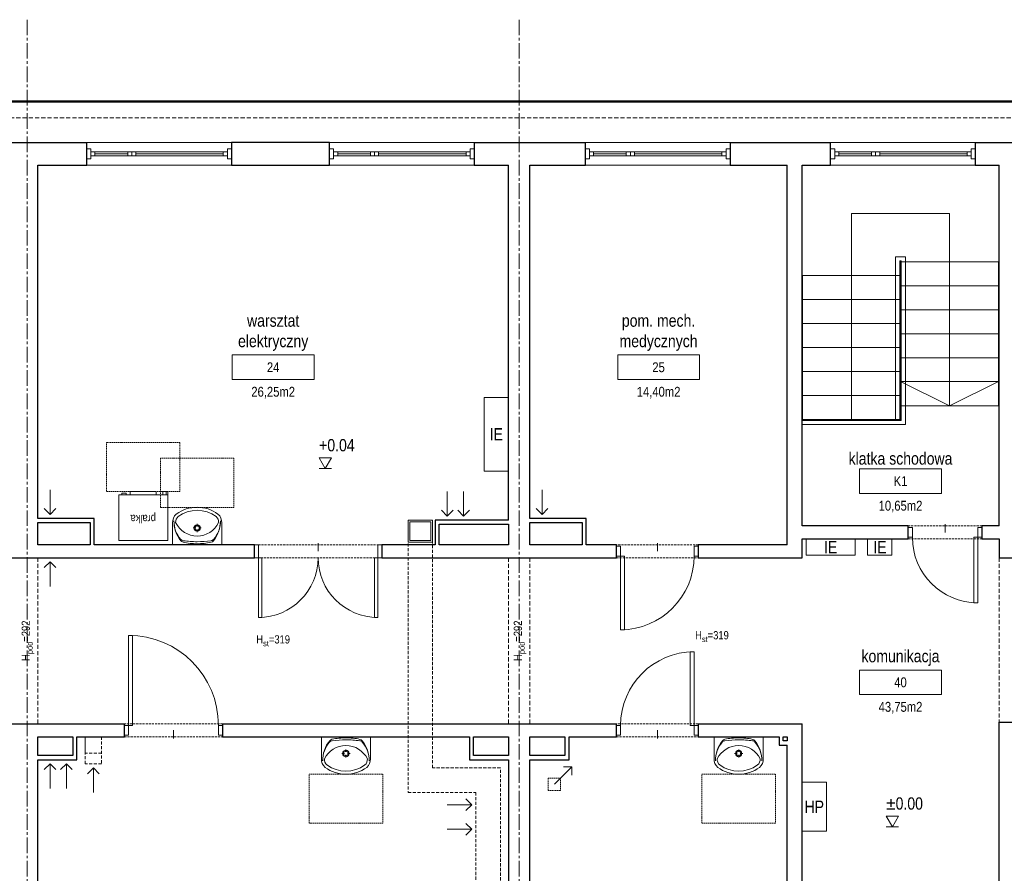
# Model space of a CAD drawing. Header units: millimetres. Extents: x 58673 to 77132, y 78327 to 116111.
# Tile 9 of 61: x 70455 to 71659, y 81087 to 82131. Entities that reach past the tile are written whole.
import ezdxf
from ezdxf.enums import TextEntityAlignment as Align

# ---------------------------------------------------------------- set-up
doc = ezdxf.new("R2010")
doc.units = ezdxf.units.MM
doc.header["$MEASUREMENT"] = 0
for name, pattern in [('_xref_ACAD-LSN_dyspozytornia_PW_rzuty_14$0$CENTER2', [28.575, 19.05, -3.175, 3.175, -3.175]), ('_xref_ACAD-LSN_dyspozytornia_PW_rzuty_14$0$DASHED', [19.05, 12.7, -6.35]), ('_xref_ACAD-LSN_dyspozytornia_PW_rzuty_14$0$HIDDEN2', [4.7625, 3.175, -1.5875])]:
    doc.linetypes.add(name, pattern=pattern)
doc.layers.get('0').update_dxf_attribs({"lineweight": 9})
doc.layers.get('Defpoints').update_dxf_attribs({"lineweight": 9})
for name, color, linetype, lineweight in [('_xref_ACAD-LSN_dyspozytornia_PW_rzuty_14$0$A drzwi płytowe', 250, 'Continuous', 9), ('_xref_ACAD-LSN_dyspozytornia_PW_rzuty_14$0$A hydrant', 250, 'Continuous', 13), ('_xref_ACAD-LSN_dyspozytornia_PW_rzuty_14$0$A koty architektura', 250, 'Continuous', 9), ('_xref_ACAD-LSN_dyspozytornia_PW_rzuty_14$0$A opis', 250, 'Continuous', 13), ('_xref_ACAD-LSN_dyspozytornia_PW_rzuty_14$0$A opis pom', 250, 'Continuous', 9), ('_xref_ACAD-LSN_dyspozytornia_PW_rzuty_14$0$A opis pom pow', 250, 'Continuous', 9), ('_xref_ACAD-LSN_dyspozytornia_PW_rzuty_14$0$A opis technologia', 250, 'Continuous', 13), ('_xref_ACAD-LSN_dyspozytornia_PW_rzuty_14$0$A widok', 250, 'Continuous', 9), ('_xref_ACAD-LSN_dyspozytornia_PW_rzuty_14$0$A widok wyżej', 250, '_xref_ACAD-LSN_dyspozytornia_PW_rzuty_14$0$DASHED', 9), ('_xref_ACAD-LSN_dyspozytornia_PW_rzuty_14$0$A wyposazenie sanitarne', 250, 'Continuous', 9), ('_xref_ACAD-LSN_dyspozytornia_PW_rzuty_14$0$A zakres', 250, 'Continuous', 13), ('_xref_ACAD-LSN_dyspozytornia_PW_rzuty_14$0$A-Glaz', 250, 'Continuous', 9), ('_xref_ACAD-LSN_dyspozytornia_PW_rzuty_14$0$A-Wall', 250, 'Continuous', 25), ('_xref_ACAD-LSN_dyspozytornia_PW_rzuty_14$0$IE tablice rozdzielcze', 250, 'Continuous', 9), ('_xref_ACAD-LSN_dyspozytornia_PW_rzuty_14$0$IS kanaly wentylacyjne', 250, '_xref_ACAD-LSN_dyspozytornia_PW_rzuty_14$0$DASHED', 9), ('_xref_ACAD-LSN_dyspozytornia_PW_rzuty_14$0$IS wentylacja kratki istniejace', 250, 'Continuous', 9), ('_xref_ACAD-LSN_dyspozytornia_PW_rzuty_14$0$S-Grid-Iden', 250, '_xref_ACAD-LSN_dyspozytornia_PW_rzuty_14$0$CENTER2', 9), ('xref', 8, 'Continuous', 9)]:
    doc.layers.add(name, color=color, linetype=linetype, lineweight=lineweight)
doc.styles.add('_xref_ACAD-LSN_dyspozytornia_PW_rzuty_14$0$Standard', font='ARIALN.TTF')
doc.styles.add('_xref_ACAD-LSN_dyspozytornia_PW_rzuty_14$0$STYL ASA', font='ARIALN.TTF')

# ---------------------------------------------------------------- blocks, each defined once
blk = doc.blocks.new('_xref_ACAD-LSN_dyspozytornia_PW_rzuty_14$0$umywalka 60x45')
at = {"color": 0, "lineweight": -2, "ltscale": 0.15}
for p, q in [((-30, 0), (30, 0)), ((-30, 0), (-30, -26.7)), ((9.5, 0), (-9.5, 0)), ((30, 0), (30, -26.7)), ((-1.9, -20.4), (-5.1, -20.4)), ((0, -15.3), (0, -18.5)), ((0, -22.2), (0, -25.4)), ((5, -20.4), (1.8, -20.4))]:
    blk.add_line(p, q, dxfattribs=at)
at = {"ltscale": 0.15}
blk.add_lwpolyline([(-26.3, -27, 0.236063), (-23.2, -34.4, 0.329715), (23.2, -34.4, 0.236063), (26.3, -27, 0.623035)], format="xyb", close=True, dxfattribs=at)
blk.add_lwpolyline([(-30, -26.7, 0.239105), (-25.5, -37.3, 0.331406), (25.5, -37.3, 0.239105), (30, -26.7)], format="xyb", dxfattribs=at)
at = {"color": 0, "lineweight": -2, "ltscale": 0.15}
for radius in [3.89, 2.78]:
    blk.add_circle((0, -20.4), radius, dxfattribs=at)
for centre, radius, start, end in [((9.3, -28.7), 37.7, 140.6648, 180.9072), ((5.4, -28.9), 33.9, 138.5245, 180.6767), ((-16.2, -9.7), 5, 97.8304, 138.5245), ((-16, -7.9), 5, 102.694, 140.6648), ((-0.6, -76.3), 75.1, 89.4897, 102.694), ((0.6, -131.8), 128.2, 90.245, 97.8304), ((0.6, -76.3), 75.1, 77.2285, 90.4328), ((-0.7, -131.8), 128.2, 82.0921, 89.6775), ((16.2, -9.8), 5, 41.398, 82.0921), ((16.1, -8), 5, 39.2578, 77.2285), ((-9.3, -28.7), 37.7, 359.0153, 39.2578), ((-5.5, -28.9), 33.9, 359.2458, 41.398)]:
    blk.add_arc(centre, radius, start, end, dxfattribs=at)
at = {"layer": 'Defpoints', "linetype": '_xref_ACAD-LSN_dyspozytornia_PW_rzuty_14$0$HIDDEN2', "ltscale": 0.5}
blk.add_lwpolyline([(-45, -45.6), (45, -45.6), (45, -105.6), (-45, -105.6)], close=True, dxfattribs=at)
blk = doc.blocks.new('_xref_ACAD-LSN_dyspozytornia_PW_rzuty_14$0$pralka')
for p, q in [((-30, -4), (-30, -56)), ((30, -56), (30, -4)), ((30, -56), (30, -4)), ((-30, -56), (30, -56)), ((-28, -60), (-28, -56)), ((-24, -60), (-28, -60)), ((-24, -60), (-24, -56)), ((-16, -60), (-16, -56)), ((-16, -60), (0, -60)), ((16, -60), (0, -60)), ((16, -60), (16, -56)), ((21, -58), (21, -56)), ((26, -58), (21, -58)), ((26, -56), (26, -58))]:
    blk.add_line(p, q)
blk.add_lwpolyline([(30, 0), (-30, 0), (-30, -60), (-24, -60), (-24, -56), (-16, -56), (-16, -60), (16, -60), (16, -56), (21, -56), (21, -58), (26, -58), (26, -56), (30, -56)], close=True)
at = {"layer": 'Defpoints', "linetype": '_xref_ACAD-LSN_dyspozytornia_PW_rzuty_14$0$HIDDEN2', "ltscale": 0.5}
blk.add_lwpolyline([(-45, -60), (45, -60), (45, -120), (-45, -120)], close=True, dxfattribs=at)
at = {"insert": (0, -28), "char_height": 10, "attachment_point": 5, "style": '_xref_ACAD-LSN_dyspozytornia_PW_rzuty_14$0$STYL ASA'}
blk.add_mtext_dynamic_manual_height_columns('\\pxqc;pralka', width=136.034, gutter_width=1, heights=[0], dxfattribs=at)
blk = doc.blocks.new('_xref_ACAD-LSN_dyspozytornia_PW_rzuty_14$0$środek')
blk.add_line((0, 0), (0, -10))
blk = doc.blocks.new('_xref_ACAD-LSN_dyspozytornia_PW_rzuty_14$0$blok do okna')
for points in [[(28.5, 2.5), (33.5, 2.5), (33.5, -2.5), (28.5, -2.5)], [(33.5, 2.5), (38.5, 2.5), (38.5, -2.5), (33.5, -2.5)]]:
    blk.add_lwpolyline(points, close=True)
for points in [[(-78.5, 0), (28.5, 0)], [(38.5, 0), (78.5, 0)]]:
    blk.add_lwpolyline(points)
blk = doc.blocks.new('_xref_ACAD-LSN_dyspozytornia_PW_rzuty_14$0$tag wn')
blk.add_lwpolyline([(-25, -7.5), (25, -7.5), (25, 7.5), (-25, 7.5)], close=True)
at = {"style": '_xref_ACAD-LSN_dyspozytornia_PW_rzuty_14$0$STYL ASA'}
blk.add_attdef('ROOM:NO', text='', height=6, dxfattribs=at).set_placement((0, 0), align=Align.MIDDLE_CENTER)
at = {"layer": '_xref_ACAD-LSN_dyspozytornia_PW_rzuty_14$0$A opis pom pow', "style": '_xref_ACAD-LSN_dyspozytornia_PW_rzuty_14$0$STYL ASA'}
blk.add_attdef('ROOM:AREA', text='', height=6, dxfattribs=at).set_placement((0, -15), align=Align.MIDDLE_CENTER)
blk = doc.blocks.new('_xref_ACAD-LSN_dyspozytornia_PW_rzuty_14$0$rzedna_ARCH_UP')
at = {"color": 0, "linetype": 'ByBlock'}
blk.add_line((0.05, 0), (-0.05, 0), dxfattribs=at)
blk.add_lwpolyline([(0, 0), (0.05, 0.0866), (-0.05, 0.0866)], close=True, dxfattribs=at)
at = {"color": 0, "linetype": 'ByBlock', "style": '_xref_ACAD-LSN_dyspozytornia_PW_rzuty_14$0$STYL ASA'}
for tag, p in [('ELEVATION', (-0.05, 0.1405)), ('SUFFIX', (0.1279, 0))]:
    blk.add_attdef(tag, p, '', height=0.1, dxfattribs=at)
blk.add_attdef('PREFIX', text='', height=0.1, dxfattribs=at).set_placement((-0.0971, 0.1405), align=Align.RIGHT)
blk = doc.blocks.new('_xref_ACAD-LSN_dyspozytornia_PW_rzuty_14')
at = {"layer": '_xref_ACAD-LSN_dyspozytornia_PW_rzuty_14$0$A drzwi płytowe', "linetype": 'Continuous', "lineweight": 9, "ltscale": 0.2}
for points in [[(71546.7, 81510.2), (71541.7, 81510.2), (71541.7, 81498.2), (71546.7, 81498.2)], [(71626.7, 81510.2), (71631.7, 81510.2), (71631.7, 81498.2), (71626.7, 81498.2)], [(70746.7, 81489.2), (70741.7, 81489.2), (70741.7, 81473.2), (70746.7, 81473.2)], [(70892.7, 81489.2), (70897.7, 81489.2), (70897.7, 81473.2), (70892.7, 81473.2)], [(71189.7, 81487.2), (71184.7, 81487.2), (71184.7, 81475.2), (71189.7, 81475.2)], [(71279.7, 81487.2), (71284.7, 81487.2), (71284.7, 81475.2), (71279.7, 81475.2)], [(70587.7, 81256.2), (70582.7, 81256.2), (70582.7, 81268.2), (70587.7, 81268.2)], [(70697.7, 81256.2), (70702.7, 81256.2), (70702.7, 81268.2), (70697.7, 81268.2)], [(71189.7, 81256.2), (71184.7, 81256.2), (71184.7, 81268.2), (71189.7, 81268.2)], [(71279.7, 81256.2), (71284.7, 81256.2), (71284.7, 81268.2), (71279.7, 81268.2)]]:
    blk.add_lwpolyline(points, close=True, dxfattribs=at)
at = {"layer": '_xref_ACAD-LSN_dyspozytornia_PW_rzuty_14$0$A drzwi płytowe', "linetype": 'Continuous', "lineweight": 9}
for points in [[(71626.7, 81498.2), (71621.7, 81498.2), (71621.7, 81418.2), (71626.7, 81418.2)], [(70746.7, 81473.2), (70750.7, 81473.2), (70750.7, 81400.2), (70746.7, 81400.2)], [(70892.7, 81400.2), (70888.7, 81400.2), (70888.7, 81473.2), (70892.7, 81473.2)], [(71189.7, 81475.2), (71194.7, 81475.2), (71194.7, 81385.2), (71189.7, 81385.2)], [(70587.7, 81268.2), (70592.7, 81268.2), (70592.7, 81378.2), (70587.7, 81378.2)], [(71279.7, 81268.2), (71274.7, 81268.2), (71274.7, 81358.2), (71279.7, 81358.2)]]:
    blk.add_lwpolyline(points, close=True, dxfattribs=at)
at = {"layer": '_xref_ACAD-LSN_dyspozytornia_PW_rzuty_14$0$A drzwi płytowe', "linetype": 'Continuous', "lineweight": 9, "ltscale": 0.2}
for centre, radius, start, end in [((71626.7, 81498.2), 80, 180, 270), ((70892.7, 81473.2), 73, 180, 270), ((70587.7, 81268.2), 110, 0, 90)]:
    blk.add_arc(centre, radius, start, end, dxfattribs=at)
at = {"layer": '_xref_ACAD-LSN_dyspozytornia_PW_rzuty_14$0$A drzwi płytowe', "linetype": 'Continuous', "lineweight": 9, "ltscale": 0.2, "extrusion": (0, 0, -1)}
for centre, radius, start, end in [((-70746.7, 81473.2), 73, 180, 270), ((-71189.7, 81475.2), 90, 180, 270), ((-71279.7, 81268.2), 90, 0, 90)]:
    blk.add_arc(centre, radius, start, end, dxfattribs=at)
at = {"layer": '_xref_ACAD-LSN_dyspozytornia_PW_rzuty_14$0$A hydrant'}
blk.add_lwpolyline([(71411.7, 81198.7), (71441.7, 81198.7), (71441.7, 81138.7), (71411.7, 81138.7)], close=True, dxfattribs=at)
at = {"layer": '_xref_ACAD-LSN_dyspozytornia_PW_rzuty_14$0$A widok'}
for points in [[(71472.2, 81642.2), (71472.2, 81818.2), (71472.2, 81894.2), (71592.2, 81894.2), (71592.2, 81659.2)], [(71526.2, 81642.2), (71526.2, 81841.2), (71538.2, 81841.2), (71538.2, 81636.2), (71412.2, 81636.2)], [(71531.2, 81642.2), (71531.2, 81836.2), (71533.2, 81836.2), (71533.2, 81641.2), (71412.2, 81641.2)], [(71652.2, 81805.9), (71532.2, 81805.9)], [(71412.2, 81788.9), (71532.2, 81788.9)], [(71652.2, 81776.6), (71532.2, 81776.6)], [(71412.2, 81759.6), (71532.2, 81759.6)], [(71652.2, 81747.2), (71532.2, 81747.2)], [(71412.2, 81730.2), (71532.2, 81730.2)], [(71652.2, 81717.9), (71532.2, 81717.9)], [(71412.2, 81700.9), (71532.2, 81700.9)], [(71652.2, 81688.6), (71532.2, 81688.6)], [(71532.2, 81688.6), (71592.2, 81659.2), (71652.2, 81688.6)], [(71412.2, 81671.6), (71532.2, 81671.6)]]:
    blk.add_lwpolyline(points, dxfattribs=at)
for points in [[(71532.2, 81659.2), (71652.2, 81659.2), (71652.2, 81835.2), (71532.2, 81835.2)], [(71412.2, 81818.2), (71532.2, 81818.2), (71532.2, 81642.2), (71412.2, 81642.2)]]:
    blk.add_lwpolyline(points, close=True, dxfattribs=at)
at = {"layer": '_xref_ACAD-LSN_dyspozytornia_PW_rzuty_14$0$A widok wyżej', "linetype": '_xref_ACAD-LSN_dyspozytornia_PW_rzuty_14$0$DASHED', "lineweight": 9, "ltscale": 0.2}
for p, q in [((70713.7, 81981.2), (70536.7, 81981.2)), ((71010.7, 81981.2), (70833.7, 81981.2)), ((71323.7, 81981.2), (71146.7, 81981.2)), ((71623.7, 81981.2), (71446.7, 81981.2)), ((70536.7, 81953.2), (70713.7, 81953.2)), ((70833.7, 81953.2), (71010.7, 81953.2)), ((71146.7, 81953.2), (71323.7, 81953.2)), ((71446.7, 81953.2), (71623.7, 81953.2)), ((71631.7, 81512.2), (71541.7, 81512.2)), ((71541.7, 81496.2), (71631.7, 81496.2)), ((70897.7, 81489.2), (70741.7, 81489.2)), ((71284.7, 81489.2), (71184.7, 81489.2)), ((70741.7, 81473.2), (70897.7, 81473.2)), ((71184.7, 81473.2), (71284.7, 81473.2)), ((70702.7, 81270.2), (70582.7, 81270.2)), ((71284.7, 81270.2), (71184.7, 81270.2)), ((70582.7, 81254.2), (70702.7, 81254.2)), ((71184.7, 81254.2), (71284.7, 81254.2))]:
    blk.add_line(p, q, dxfattribs=at)
at = {"layer": '_xref_ACAD-LSN_dyspozytornia_PW_rzuty_14$0$A widok wyżej', "ltscale": 0.4}
for points in [[(65352.7, 82011.2), (72855.7, 82011.2)], [(70476.7, 81270.2), (70476.7, 81473.2)], [(71052.7, 81270.2), (71052.7, 81473.2)], [(71078.7, 81270.2), (71078.7, 81473.2)], [(71652.7, 81270.2), (71652.7, 81473.2)]]:
    blk.add_lwpolyline(points, dxfattribs=at)
at = {"layer": '_xref_ACAD-LSN_dyspozytornia_PW_rzuty_14$0$A zakres', "linetype": '_xref_ACAD-LSN_dyspozytornia_PW_rzuty_14$0$DASHED', "const_width": 3}
blk.add_lwpolyline([(67446.2, 82031.2), (67446.2, 80639.2), (72869.7, 80639.2), (72869.7, 82031.2)], close=True, dxfattribs=at)
at = {"layer": '_xref_ACAD-LSN_dyspozytornia_PW_rzuty_14$0$A-Glaz', "linetype": 'Continuous', "lineweight": 9}
for p, q in [((70713.7, 81981.2), (70536.7, 81981.2)), ((71010.7, 81981.2), (70833.7, 81981.2)), ((71323.7, 81981.2), (71146.7, 81981.2)), ((71623.7, 81981.2), (71446.7, 81981.2)), ((70546.7, 81964.7), (70546.7, 81969.7)), ((70703.7, 81964.7), (70703.7, 81969.7)), ((70843.7, 81964.7), (70843.7, 81969.7)), ((71000.7, 81964.7), (71000.7, 81969.7)), ((71156.7, 81964.7), (71156.7, 81969.7)), ((71313.7, 81964.7), (71313.7, 81969.7)), ((71456.7, 81964.7), (71456.7, 81969.7)), ((71613.7, 81964.7), (71613.7, 81969.7)), ((70713.7, 81953.2), (70536.7, 81953.2)), ((71010.7, 81953.2), (70833.7, 81953.2)), ((71323.7, 81953.2), (71146.7, 81953.2)), ((71623.7, 81953.2), (71446.7, 81953.2))]:
    blk.add_line(p, q, dxfattribs=at)
for points in [[(70541.7, 81973.2), (70536.7, 81973.2), (70536.7, 81961.2), (70541.7, 81961.2)], [(70708.7, 81973.2), (70713.7, 81973.2), (70713.7, 81961.2), (70708.7, 81961.2)], [(70838.7, 81973.2), (70833.7, 81973.2), (70833.7, 81961.2), (70838.7, 81961.2)], [(71005.7, 81973.2), (71010.7, 81973.2), (71010.7, 81961.2), (71005.7, 81961.2)], [(71151.7, 81973.2), (71146.7, 81973.2), (71146.7, 81961.2), (71151.7, 81961.2)], [(71318.7, 81973.2), (71323.7, 81973.2), (71323.7, 81961.2), (71318.7, 81961.2)], [(71451.7, 81973.2), (71446.7, 81973.2), (71446.7, 81961.2), (71451.7, 81961.2)], [(71618.7, 81973.2), (71623.7, 81973.2), (71623.7, 81961.2), (71618.7, 81961.2)], [(70708.7, 81964.7), (70708.7, 81969.7), (70541.7, 81969.7), (70541.7, 81964.7)], [(71005.7, 81964.7), (71005.7, 81969.7), (70838.7, 81969.7), (70838.7, 81964.7)], [(71318.7, 81964.7), (71318.7, 81969.7), (71151.7, 81969.7), (71151.7, 81964.7)], [(71618.7, 81964.7), (71618.7, 81969.7), (71451.7, 81969.7), (71451.7, 81964.7)]]:
    blk.add_lwpolyline(points, close=True, dxfattribs=at)
at = {"layer": '_xref_ACAD-LSN_dyspozytornia_PW_rzuty_14$0$A-Wall', "linetype": 'Continuous', "lineweight": 25}
for p, q in [((70414.7, 81981.2), (70536.7, 81981.2)), ((70536.7, 81953.2), (70536.7, 81981.2)), ((70833.7, 81981.2), (70713.7, 81981.2)), ((70713.7, 81981.2), (70713.7, 81953.2)), ((70833.7, 81953.2), (70833.7, 81981.2)), ((71010.7, 81981.2), (71146.7, 81981.2)), ((71010.7, 81981.2), (71010.7, 81953.2)), ((71146.7, 81953.2), (71146.7, 81981.2)), ((71323.7, 81981.2), (71446.7, 81981.2)), ((71323.7, 81981.2), (71323.7, 81953.2)), ((71446.7, 81953.2), (71446.7, 81981.2)), ((71623.7, 81981.2), (71744.7, 81981.2)), ((71623.7, 81981.2), (71623.7, 81953.2)), ((70476.7, 81953.2), (70536.7, 81953.2)), ((70476.7, 81521.2), (70476.7, 81953.2)), ((70713.7, 81953.2), (70833.7, 81953.2)), ((71010.7, 81953.2), (71052.7, 81953.2)), ((71052.7, 81519.2), (71052.7, 81953.2)), ((71078.7, 81953.2), (71146.7, 81953.2)), ((71078.7, 81521.2), (71078.7, 81953.2)), ((71323.7, 81953.2), (71393.7, 81953.2)), ((71393.7, 81489.2), (71393.7, 81953.2)), ((71411.7, 81953.2), (71446.7, 81953.2)), ((71411.7, 81512.2), (71411.7, 81953.2)), ((71623.7, 81953.2), (71652.7, 81953.2)), ((71652.7, 81512.2), (71652.7, 81953.2)), ((70545.7, 81521.2), (70476.7, 81521.2)), ((70476.7, 81489.2), (70476.7, 81516.2)), ((70476.7, 81516.2), (70540.7, 81516.2)), ((70540.7, 81516.2), (70540.7, 81489.2)), ((70545.7, 81489.2), (70545.7, 81521.2)), ((70962.7, 81519.2), (70962.7, 81489.2)), ((71052.7, 81519.2), (70962.7, 81519.2)), ((71147.7, 81521.2), (71078.7, 81521.2)), ((71078.7, 81489.2), (71078.7, 81516.2)), ((71078.7, 81516.2), (71142.7, 81516.2)), ((71142.7, 81516.2), (71142.7, 81489.2)), ((71147.7, 81489.2), (71147.7, 81521.2)), ((70967.7, 81489.2), (70967.7, 81514.2)), ((70967.7, 81514.2), (71052.7, 81514.2)), ((71052.7, 81514.2), (71052.7, 81489.2)), ((71541.7, 81512.2), (71411.7, 81512.2)), ((71541.7, 81496.2), (71541.7, 81512.2)), ((71652.7, 81512.2), (71631.7, 81512.2)), ((71631.7, 81512.2), (71631.7, 81496.2)), ((71411.7, 81473.2), (71411.7, 81496.2)), ((71411.7, 81496.2), (71541.7, 81496.2)), ((71631.7, 81496.2), (71652.7, 81496.2)), ((71652.7, 81496.2), (71652.7, 81473.2)), ((70540.7, 81489.2), (70476.7, 81489.2)), ((70741.7, 81489.2), (70545.7, 81489.2)), ((70741.7, 81473.2), (70741.7, 81489.2)), ((70962.7, 81489.2), (70897.7, 81489.2)), ((70897.7, 81489.2), (70897.7, 81473.2)), ((71052.7, 81489.2), (70967.7, 81489.2)), ((71142.7, 81489.2), (71078.7, 81489.2)), ((71184.7, 81489.2), (71147.7, 81489.2)), ((71184.7, 81473.2), (71184.7, 81489.2)), ((71393.7, 81489.2), (71284.7, 81489.2)), ((71284.7, 81489.2), (71284.7, 81473.2)), ((70338.7, 81473.2), (70741.7, 81473.2)), ((70897.7, 81473.2), (71184.7, 81473.2)), ((71284.7, 81473.2), (71411.7, 81473.2)), ((71652.7, 81473.2), (71680.7, 81473.2)), ((70151.7, 81270.2), (70582.7, 81270.2)), ((70582.7, 81254.2), (70582.7, 81270.2)), ((70702.7, 81270.2), (70702.7, 81254.2)), ((70702.7, 81270.2), (71184.7, 81270.2)), ((71184.7, 81254.2), (71184.7, 81270.2)), ((71284.7, 81270.2), (71284.7, 81254.2)), ((71284.7, 81270.2), (71411.7, 81270.2)), ((71411.7, 81063.2), (71411.7, 81270.2)), ((71652.7, 81063.2), (71652.7, 81272.2)), ((71652.7, 81272.2), (71760.7, 81272.2)), ((70476.7, 81231.2), (70476.7, 81254.2)), ((70476.7, 81254.2), (70519.7, 81254.2)), ((70519.7, 81254.2), (70519.7, 81231.2)), ((70524.7, 81254.2), (70582.7, 81254.2)), ((70524.7, 81226.2), (70524.7, 81254.2)), ((70702.7, 81254.2), (71004.7, 81254.2)), ((71004.7, 81254.2), (71004.7, 81226.2)), ((71009.7, 81254.2), (71052.7, 81254.2)), ((71009.7, 81231.2), (71009.7, 81254.2)), ((71052.7, 81254.2), (71052.7, 81231.2)), ((71078.7, 81231.2), (71078.7, 81254.2)), ((71078.7, 81254.2), (71121.7, 81254.2)), ((71121.7, 81254.2), (71121.7, 81231.2)), ((71126.7, 81254.2), (71184.7, 81254.2)), ((71126.7, 81226.2), (71126.7, 81254.2)), ((71284.7, 81254.2), (71383.7, 81254.2)), ((71383.7, 81254.2), (71383.7, 81244.2)), ((71388.7, 81254.2), (71393.7, 81254.2)), ((71388.7, 81249.2), (71388.7, 81254.2)), ((71393.7, 81254.2), (71393.7, 81249.2)), ((71383.7, 81244.2), (71393.7, 81244.2)), ((71393.7, 81249.2), (71388.7, 81249.2)), ((71393.7, 80819.7), (71393.7, 81244.2)), ((70519.7, 81231.2), (70476.7, 81231.2)), ((70476.7, 80717.2), (70476.7, 81226.2)), ((70476.7, 81226.2), (70524.7, 81226.2)), ((71004.7, 81226.2), (71052.7, 81226.2)), ((71052.7, 81231.2), (71009.7, 81231.2)), ((71052.7, 81226.2), (71052.7, 80717.2)), ((71121.7, 81231.2), (71078.7, 81231.2)), ((71078.7, 80717.2), (71078.7, 81226.2)), ((71078.7, 81226.2), (71126.7, 81226.2))]:
    blk.add_line(p, q, dxfattribs=at)
at = {"layer": '_xref_ACAD-LSN_dyspozytornia_PW_rzuty_14$0$IE tablice rozdzielcze'}
for points in [[(71052.7, 81669.2), (71022.7, 81669.2), (71022.7, 81579.2), (71052.7, 81579.2)], [(71416.7, 81496.2), (71476.7, 81496.2), (71476.7, 81476.2), (71416.7, 81476.2)], [(71491.7, 81496.2), (71521.7, 81496.2), (71521.7, 81476.2), (71491.7, 81476.2)]]:
    blk.add_lwpolyline(points, close=True, dxfattribs=at)
at = {"layer": '_xref_ACAD-LSN_dyspozytornia_PW_rzuty_14$0$IS kanaly wentylacyjne', "ltscale": 0.3}
for points in [[(70959.7, 81519.2), (70929.7, 81519.2), (70929.7, 81186.2), (71012.7, 81186.2), (71012.7, 80747.2), (71042.7, 80747.2), (71042.7, 81216.2), (70959.7, 81216.2)], [(70534.7, 81254.2), (70554.7, 81254.2), (70554.7, 81221.2), (70534.7, 81221.2)], [(70534.7, 81254.2), (70554.7, 81254.2), (70554.7, 81234.2), (70534.7, 81234.2)]]:
    blk.add_lwpolyline(points, close=True, dxfattribs=at)
at = {"layer": '_xref_ACAD-LSN_dyspozytornia_PW_rzuty_14$0$IS kanaly wentylacyjne', "linetype": 'ByBlock', "ltscale": 0.3}
for points in [[(70929.7, 81519.2), (70959.7, 81519.2), (70959.7, 81492.2), (70929.7, 81492.2)], [(70931.7, 81517.2), (70957.7, 81517.2), (70957.7, 81494.2), (70931.7, 81494.2)]]:
    blk.add_lwpolyline(points, close=True, dxfattribs=at)
for points in [[(70537.6, 81209.1), (70544.7, 81216.2), (70551.8, 81209.1)], [(70544.7, 81216.2), (70544.7, 81186.2)], [(71000.6, 81178.3), (71007.7, 81171.2), (71000.6, 81164.1)], [(71007.7, 81171.2), (70977.7, 81171.2)], [(71007.7, 81141.2), (70977.7, 81141.2)], [(71000.6, 81148.3), (71007.7, 81141.2), (71000.6, 81134.1)]]:
    blk.add_lwpolyline(points, dxfattribs=at)
at = {"layer": '_xref_ACAD-LSN_dyspozytornia_PW_rzuty_14$0$IS wentylacja kratki istniejace'}
for points in [[(70491.7, 81526.2), (70491.7, 81556.2)], [(70977.7, 81524.2), (70977.7, 81554.2)], [(70997.7, 81524.2), (70997.7, 81554.2)], [(71093.7, 81526.2), (71093.7, 81556.2)], [(70484.6, 81533.3), (70491.7, 81526.2), (70498.8, 81533.3)], [(70970.6, 81531.3), (70977.7, 81524.2), (70984.8, 81531.3)], [(70990.6, 81531.3), (70997.7, 81524.2), (71004.8, 81531.3)], [(71086.6, 81533.3), (71093.7, 81526.2), (71100.8, 81533.3)], [(70484.6, 81461.1), (70491.7, 81468.2), (70498.8, 81461.1)], [(70491.7, 81468.2), (70491.7, 81438.2)], [(70484.6, 81214.1), (70491.7, 81221.2), (70498.8, 81214.1)], [(70491.7, 81221.2), (70491.7, 81191.2)], [(70504.6, 81214.1), (70511.7, 81221.2), (70518.8, 81214.1)], [(70511.7, 81221.2), (70511.7, 81191.2)], [(71129.9, 81217.4), (71108.7, 81196.2)], [(71129.9, 81207.4), (71129.9, 81217.4), (71119.9, 81217.4)]]:
    blk.add_lwpolyline(points, dxfattribs=at)
at = {"layer": '_xref_ACAD-LSN_dyspozytornia_PW_rzuty_14$0$IS wentylacja kratki istniejace', "linetype": '_xref_ACAD-LSN_dyspozytornia_PW_rzuty_14$0$HIDDEN2', "ltscale": 0.5}
blk.add_lwpolyline([(71101.2, 81203.7), (71116.2, 81203.7), (71116.2, 81188.7), (71101.2, 81188.7)], close=True, dxfattribs=at)
at = {"layer": '_xref_ACAD-LSN_dyspozytornia_PW_rzuty_14$0$S-Grid-Iden'}
for points in [[(70463.7, 82131.2), (70463.7, 80539.2)], [(71065.7, 82131.2), (71065.7, 80539.2)]]:
    blk.add_lwpolyline(points, dxfattribs=at)
at = {"layer": '_xref_ACAD-LSN_dyspozytornia_PW_rzuty_14$0$A drzwi płytowe', "linetype": 'Continuous', "lineweight": 9, "ltscale": 0.2, "rotation": 180}
blk.add_blockref('_xref_ACAD-LSN_dyspozytornia_PW_rzuty_14$0$środek', (71586.7, 81504.2), dxfattribs=at)
at = {"layer": '_xref_ACAD-LSN_dyspozytornia_PW_rzuty_14$0$A drzwi płytowe', "linetype": 'Continuous', "lineweight": 9, "ltscale": 0.2, "extrusion": (0, 0, -1), "zscale": -1, "rotation": 180}
for p in [(-70819.7, 81481.2), (-71234.7, 81481.2)]:
    blk.add_blockref('_xref_ACAD-LSN_dyspozytornia_PW_rzuty_14$0$środek', p, dxfattribs=at)
at = {"layer": '_xref_ACAD-LSN_dyspozytornia_PW_rzuty_14$0$A drzwi płytowe', "linetype": 'Continuous', "lineweight": 9, "ltscale": 0.2}
blk.add_blockref('_xref_ACAD-LSN_dyspozytornia_PW_rzuty_14$0$środek', (70642.7, 81262.2), dxfattribs=at)
at = {"layer": '_xref_ACAD-LSN_dyspozytornia_PW_rzuty_14$0$A drzwi płytowe', "linetype": 'Continuous', "lineweight": 9, "ltscale": 0.2, "extrusion": (0, 0, -1), "zscale": -1}
blk.add_blockref('_xref_ACAD-LSN_dyspozytornia_PW_rzuty_14$0$środek', (-71234.7, 81262.2), dxfattribs=at)
at = {"layer": '_xref_ACAD-LSN_dyspozytornia_PW_rzuty_14$0$A koty architektura', "linetype": 'Continuous', "lineweight": 9, "xscale": 150, "yscale": 150, "zscale": 150}
for p, values in [((70828.4, 81582.3, 4), {'ELEVATION': '+0.04'}), ((71522.2, 81144.1), {'ELEVATION': '±0.00'})]:
    blk.add_blockref('_xref_ACAD-LSN_dyspozytornia_PW_rzuty_14$0$rzedna_ARCH_UP', p, dxfattribs=at).add_auto_attribs(values)
at = {"layer": '_xref_ACAD-LSN_dyspozytornia_PW_rzuty_14$0$A opis pom', "linetype": 'Continuous', "lineweight": 9, "xscale": 2, "yscale": 2, "zscale": 2}
for p, values in [((70764.7, 81706.2), {'ROOM:NO': '24', 'ROOM:AREA': '26,25m2'}), ((71236.2, 81706.2), {'ROOM:NO': '25', 'ROOM:AREA': '14,40m2'}), ((71532.2, 81566.9), {'ROOM:NO': 'K1', 'ROOM:AREA': '10,65m2'}), ((71532.2, 81320.9), {'ROOM:NO': '40', 'ROOM:AREA': '43,75m2'})]:
    blk.add_blockref('_xref_ACAD-LSN_dyspozytornia_PW_rzuty_14$0$tag wn', p, dxfattribs=at).add_auto_attribs(values)
at = {"layer": '_xref_ACAD-LSN_dyspozytornia_PW_rzuty_14$0$A wyposazenie sanitarne', "rotation": 180}
for name, p in [('_xref_ACAD-LSN_dyspozytornia_PW_rzuty_14$0$pralka', (70605.7, 81494.2)), ('_xref_ACAD-LSN_dyspozytornia_PW_rzuty_14$0$umywalka 60x45', (70671.7, 81489.2))]:
    blk.add_blockref(name, p, dxfattribs=at)
at = {"layer": '_xref_ACAD-LSN_dyspozytornia_PW_rzuty_14$0$A wyposazenie sanitarne'}
for p in [(70853.7, 81254.2), (71334.2, 81254.2)]:
    blk.add_blockref('_xref_ACAD-LSN_dyspozytornia_PW_rzuty_14$0$umywalka 60x45', p, dxfattribs=at)
at = {"layer": '_xref_ACAD-LSN_dyspozytornia_PW_rzuty_14$0$A-Glaz', "linetype": 'Continuous', "lineweight": 9, "rotation": 180}
for p in [(70625.2, 81967.2), (70922.2, 81967.2), (71235.2, 81967.2), (71535.2, 81967.2)]:
    blk.add_blockref('_xref_ACAD-LSN_dyspozytornia_PW_rzuty_14$0$blok do okna', p, dxfattribs=at)
at = {"layer": '_xref_ACAD-LSN_dyspozytornia_PW_rzuty_14$0$A hydrant', "insert": (71426.7, 81168.7), "char_height": 15, "attachment_point": 5, "style": '_xref_ACAD-LSN_dyspozytornia_PW_rzuty_14$0$STYL ASA'}
blk.add_mtext_dynamic_manual_height_columns('\\pxqc;HP', width=187.649, gutter_width=1, heights=[0], dxfattribs=at)
at = {"layer": '_xref_ACAD-LSN_dyspozytornia_PW_rzuty_14$0$A opis', "linetype": 'Continuous', "lineweight": 9, "char_height": 10, "attachment_point": 5, "rotation": 90, "style": '_xref_ACAD-LSN_dyspozytornia_PW_rzuty_14$0$Standard'}
for insert in [(70463.7, 81371.7), (71065.7, 81371.7)]:
    blk.add_mtext_dynamic_manual_height_columns('\\A1;\\pxqc;H{\\H0.7x;\\S^ pod;}=292', width=72.748, gutter_width=1, heights=[0], dxfattribs=dict(at, insert=insert))
at = {"layer": '_xref_ACAD-LSN_dyspozytornia_PW_rzuty_14$0$A opis', "linetype": 'Continuous', "lineweight": 9, "char_height": 10, "attachment_point": 5, "style": '_xref_ACAD-LSN_dyspozytornia_PW_rzuty_14$0$Standard'}
for insert in [(70764.7, 81371.7), (71301.5, 81376.8)]:
    blk.add_mtext_dynamic_manual_height_columns('\\A1;\\pxqc;H{\\H0.7x;\\S^ st;}=319', width=72.748, gutter_width=1, heights=[0], dxfattribs=dict(at, insert=insert))
at = {"layer": '_xref_ACAD-LSN_dyspozytornia_PW_rzuty_14$0$A opis technologia', "char_height": 15, "attachment_point": 8, "style": '_xref_ACAD-LSN_dyspozytornia_PW_rzuty_14$0$STYL ASA'}
for s, width, insert in [('pom. mech. medycznych', 131.648, (71236.2, 81726.2)), ('warsztat elektryczny', 131.648, (70764.7, 81726.2)), ('klatka schodowa', 187.649, (71532.2, 81586.9)), ('komunikacja', 187.649, (71532.2, 81340.9))]:
    blk.add_mtext_dynamic_manual_height_columns(s, width=width, gutter_width=1, heights=[0], dxfattribs=dict(at, insert=insert))
at = {"layer": '_xref_ACAD-LSN_dyspozytornia_PW_rzuty_14$0$IE tablice rozdzielcze', "char_height": 15, "attachment_point": 5, "style": '_xref_ACAD-LSN_dyspozytornia_PW_rzuty_14$0$STYL ASA'}
for insert in [(71037.7, 81624.2), (71446.7, 81486.2), (71507.1, 81486.2)]:
    blk.add_mtext_dynamic_manual_height_columns('\\pxqc;IE', width=187.649, gutter_width=1, heights=[0], dxfattribs=dict(at, insert=insert))

msp = doc.modelspace()

# ---------------------------------------------------------------- block references
at = {"layer": 'xref'}
msp.add_blockref('_xref_ACAD-LSN_dyspozytornia_PW_rzuty_14', (0, 0), dxfattribs=at)

doc.saveas('drawing.dxf')
